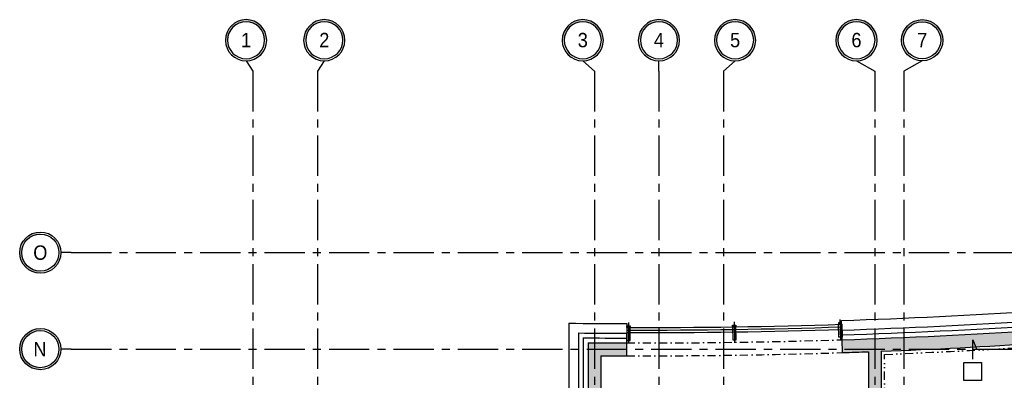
# Model space of a CAD drawing. Extents: x 41755 to 123924, y -112333 to 86187.
# Tile 219 of 256: x 99429 to 100957, y -5459 to -4899. Entities that reach past the tile are written whole.
import ezdxf
from ezdxf.enums import TextEntityAlignment as Align

# ---------------------------------------------------------------- set-up
doc = ezdxf.new("R2010")
doc.units = 0
doc.header["$LTSCALE"] = 50
for name, pattern in [('CENTER', [2, 1.25, -0.25, 0.25, -0.25]), ('CENTER2', [28.575, 19.05, -3.175, 3.175, -3.175]), ('DASHDOT', [1, 0.5, -0.25, 0, -0.25]), ('DASHED2', [0.375, 0.25, -0.125]), ('DIVIDE', [31.75, 12.7, -6.35, 0, -6.35, 0, -6.35])]:
    doc.linetypes.add(name, pattern=pattern)
doc.layers.get('0').update_dxf_attribs({"color": 101, "linetype": 'CONTINUOUS'})
for name, color, linetype in [('Ins-went', 141, 'CONTINUOUS'), ('Os-osie glowne', 1, 'CENTER'), ('Os-osie-opis', 16, 'CONTINUOUS'), ('Sc-beton', 7, 'CONTINUOUS'), ('Sc-beton-hatch', 86, 'CONTINUOUS'), ('Sc-drewno', 22, 'CONTINUOUS'), ('Sc-izolacja term-styropian', 151, 'STYROPIAN-KA'), ('Sc-nadproza kon', 5, 'DASHED2'), ('Sc-systemowe', 150, 'CONTINUOUS'), ('Suf-widok', 8, 'CONTINUOUS')]:
    doc.layers.add(name, color=color, linetype=linetype)
doc.styles.add('dwg_opis duży', font='ARIAL.TTF', dxfattribs={"width": 0.9})
doc.linetypes.add('BATTING', pattern='A,0.0001,-0.1,[134,ltypeshp.shx,S=0.1,R=0,X=-0.1,Y=0],-0.2,[134,ltypeshp.shx,S=0.1,R=180,X=0.1,Y=0],-0.1', length=0.4001)
doc.linetypes.add('STYROPIAN-KA', pattern='A,0.0001,-0.1,[135,ltypeshp.shx,S=0.1,R=0,X=-0.1,Y=0],0,[135,ltypeshp.shx,S=0.1,R=180,X=0.1,Y=0],-0.1', length=0.2001)

# ---------------------------------------------------------------- blocks, each defined once
blk = doc.blocks.new('_opis_osi_liczbowy')
blk.add_hatch(color=256).paths.add_polyline_path([(32, 32), (32, 28.8, -1), (32, -28.8), (32, -32, 1)])
for radius in [32, 28.8]:
    blk.add_circle((32, 0), radius)
at = {"style": 'dwg_opis duży', "width": 0.9}
blk.add_attdef('AXNAMEH', text='', height=22.4, rotation=90, dxfattribs=at).set_placement((32, 0), align=Align.MIDDLE_CENTER)
blk = doc.blocks.new('_opis_osi')
blk.add_hatch(color=256).paths.add_polyline_path([(32, -32), (28.8, -32, -1), (-28.8, -32), (-32, -32, 1)])
for radius in [32, 28.8]:
    blk.add_circle((0, -32), radius)
at = {"style": 'dwg_opis duży', "width": 0.9}
blk.add_attdef('AXNAMEV', text='', height=22.4, rotation=90, dxfattribs=at).set_placement((0, -32), align=Align.MIDDLE_CENTER)
blk = doc.blocks.new('A$C131B03E6')
at = {"linetype": 'CENTER2', "ltscale": 0.5}
blk.add_line((2.5, 32.6), (2.5, 0), dxfattribs=at)
at = {"ltscale": 2, "flags": 128}
for points in [[(0, 24.8), (0, 27.3), (5, 27.3), (5, 24.8), (0, 24.8)], [(0, 24.8), (0, 4.8), (5, 4.8), (5, 24.8)]]:
    blk.add_lwpolyline(points, dxfattribs=at)
blk = doc.blocks.new('_dkjhsjhkfgh')
at = {"layer": 'Ins-went', "ltscale": 2}
blk.add_lwpolyline([(1116.9, 5009.2), (1116.9, 5039.5), (1123, 5025.4)], dxfattribs=at)
blk.add_lwpolyline([(1103.1, 5004.2), (1130.8, 5004.2), (1130.8, 4976.5), (1103.1, 4976.5)], close=True, dxfattribs=at)

msp = doc.modelspace()

# ---------------------------------------------------------------- hatches: boundary and pattern name
at = {"layer": 'Sc-beton-hatch'}
h = msp.add_hatch(dxfattribs=at)
h.set_pattern_fill('ANSI33', color=256, style=0)
h.set_pattern_definition([(45, (48983.4185, 565.478), (-4.49012806, 4.49012806), []), (45, (48987.9087, 565.478), (-4.49012806, 4.49012806), [3.175, -1.5875])])
h.paths.add_polyline_path([(102400.966, -5400.641), (102380.966, -5400.641), (102380.966, -5500.641), (102330.966, -5500.641), (102330.966, -5520.641), (102380.966, -5520.641), (102380.966, -5973.641), (102400.966, -5973.641)])
h.paths.add_polyline_path([(101710.966, -5330.585), (101710.966, -5560.641), (101730.966, -5560.641), (101730.966, -5520.641), (101770.966, -5520.641), (101770.966, -5500.641), (101730.966, -5500.641), (101730.966, -5327.797, 0.0068353), (101990.084, -5287.78), (101987.07, -5268.006, -0.00840512), (101668.963, -5316.121), (101671.621, -5335.944, 0.00103514)])
h.paths.add_polyline_path([(101738.466, -5895.641), (101703.466, -5895.641), (101703.466, -5930.641), (101738.466, -5930.641)])
h.paths.add_polyline_path([(101695.966, -6277.641), (101730.966, -6277.641), (101730.966, -6242.641), (101695.966, -6242.641)])
h.paths.add_polyline_path([(102400.966, -6108.641), (102380.966, -6108.641), (102380.966, -6330.641), (102400.966, -6330.641)])
h.paths.add_polyline_path([(100985.966, -5895.641), (100950.966, -5895.641), (100950.966, -5930.641), (100985.966, -5930.641)], flags=17)
h.paths.add_polyline_path([(100765.966, -5910.641), (100765.966, -5413.927, 0.00639553), (101010.966, -5401.354), (101009.686, -5381.395, -0.00795958), (100705.366, -5396.058), (100706.01, -5416.048, 0.00104221), (100745.966, -5414.677), (100745.966, -6082.641), (100765.966, -6082.641), (100765.966, -5930.641), (100798.966, -5930.641), (100798.966, -5930.637), (100798.966, -5910.641)])
h.paths.add_polyline_path([(100310.966, -6262.641), (100410.966, -6262.641), (100410.966, -6460.641), (100430.966, -6460.641), (100430.966, -6262.641), (100765.966, -6262.641), (100765.966, -6237.641), (100745.966, -6237.641), (100745.966, -6242.641), (100330.966, -6242.641), (100330.966, -5420.801, 0.00104277), (100370.966, -5420.993), (100371.02, -5400.99, -0.0015651), (100310.966, -5400.641)])
h.paths.add_polyline_path([(100970.966, -6242.641), (100950.966, -6242.641), (100950.966, -6900.641), (100927.966, -6900.641), (100927.966, -6920.641), (100950.966, -6920.641), (100950.966, -7503.141), (100970.966, -7503.141), (100970.966, -6920.641), (101261.966, -6920.641), (101261.966, -7235.641), (101281.966, -7235.641), (101334.966, -7235.641), (101334.966, -7215.641), (101281.966, -7215.641), (101281.966, -6900.641), (100970.966, -6900.641)])
h.paths.add_polyline_path([(100410.966, -6710.641), (100430.966, -6710.641), (100430.966, -6610.641), (100410.966, -6610.641)])
h.paths.add_polyline_path([(100410.966, -6960.641), (100430.966, -6960.641), (100430.966, -6920.641), (100470.966, -6920.641), (100470.966, -6900.641), (100430.966, -6900.641), (100430.966, -6860.641), (100410.966, -6860.641)])
h.paths.add_polyline_path([(100790.966, -6920.641), (100790.966, -6900.641), (100725.966, -6900.641), (100725.966, -6920.641)])
h.paths.add_polyline_path([(101334.966, -6920.641), (101334.966, -6900.641), (101281.966, -6900.641), (101281.966, -6920.641)], flags=17)
h.paths.add_polyline_path([(101556.966, -6920.641), (101556.966, -6900.641), (101468.966, -6900.641), (101468.966, -6920.641)])
h.paths.add_polyline_path([(101710.966, -6900.641), (101690.966, -6900.641), (101690.966, -6920.641), (101710.966, -6920.641)])
h.paths.add_polyline_path([(101730.966, -6900.641), (101710.966, -6900.641), (101710.966, -6920.641), (101710.966, -7215.641), (101690.966, -7215.641), (101690.966, -7235.641), (101730.966, -7235.641)])
h.paths.add_polyline_path([(101488.966, -7215.641), (101468.966, -7215.641), (101468.966, -7235.641), (101556.966, -7235.641), (101556.966, -7215.641), (101503.966, -7215.641), (101503.966, -6920.641), (101488.966, -6920.641)])
h.paths.add_polyline_path([(102400.966, -6750.641), (102380.966, -6750.641), (102380.966, -7100.641), (102400.966, -7100.641)])
h.paths.add_polyline_path([(102400.966, -7200.641), (102380.966, -7200.641), (102380.966, -7465.641), (102400.966, -7465.641)])
h.paths.add_polyline_path([(102380.966, -7650.641), (102332.966, -7650.641), (102332.966, -7670.641), (102380.966, -7670.641), (102380.966, -8275.641), (102400.966, -8275.641), (102400.966, -7615.641), (102380.966, -7615.641)])
h.paths.add_polyline_path([(102133.966, -7650.641), (102133.966, -7670.641), (102227.966, -7670.641), (102227.966, -7650.641)])
h.paths.add_polyline_path([(101905.966, -7650.641), (101905.966, -7670.641), (102008.966, -7670.641), (102008.966, -7650.641)])
h.paths.add_polyline_path([(101710.966, -7670.641), (101710.966, -8400.641), (101685.966, -8400.641), (101685.966, -8420.641), (101730.966, -8420.641), (101730.966, -7670.641), (101770.966, -7670.641), (101770.966, -7650.641), (101227.466, -7650.641), (101227.466, -7670.641)])
h.paths.add_polyline_path([(100950.966, -7650.641), (100430.966, -7650.641), (100430.966, -7590.641), (100410.966, -7590.641), (100410.966, -7670.641), (100745.966, -7670.641), (101092.466, -7670.641), (101092.466, -7650.641), (100970.966, -7650.641), (100970.966, -7603.141), (100950.966, -7603.141)])
h.paths.add_polyline_path([(100410.966, -7440.641), (100430.966, -7440.641), (100430.966, -7397.641), (100410.966, -7397.641)])
h.paths.add_polyline_path([(100430.966, -7110.641), (100410.966, -7110.641), (100410.966, -7307.641), (100430.966, -7307.641)])
h.paths.add_polyline_path([(100745.966, -8420.641), (100765.966, -8420.641), (100765.966, -8400.641), (100410.966, -8400.641), (100410.966, -8420.641)])
h.paths.add_polyline_path([(100765.966, -8420.641), (100785.966, -8420.641), (100785.966, -8400.641), (100765.966, -8400.641)])
h.paths.add_polyline_path([(100785.966, -8400.641), (100785.966, -8420.641), (101097.466, -8420.641), (101097.466, -8400.641)])
h.paths.add_polyline_path([(101322.966, -8420.641), (101322.966, -8400.641), (101227.466, -8400.641), (101227.466, -8420.641)], flags=17)
h.paths.add_polyline_path([(101432.966, -8400.641), (101432.966, -8420.641), (101575.966, -8420.641), (101575.966, -8400.641)])
h.paths.add_polyline_path([(101950.966, -8400.641), (101950.966, -8420.641), (102028.966, -8420.641), (102028.966, -8400.641)])
h.paths.add_polyline_path([(102138.966, -8400.641), (102138.966, -8420.641), (102380.966, -8420.641), (102380.966, -8445.641), (102400.966, -8445.641), (102400.966, -8375.641), (102380.966, -8375.641), (102380.966, -8400.641)])
h.paths.add_polyline_path([(102380.966, -8568.641), (102345.966, -8568.641), (102345.966, -8875.141), (102365.966, -8875.141), (102365.966, -8588.641), (102400.966, -8588.641), (102400.966, -8545.641), (102380.966, -8545.641)])
h.paths.add_polyline_path([(102365.966, -8995.141), (102345.966, -8995.141), (102345.966, -9050.641), (101950.966, -9050.641), (101950.966, -9075.641), (102345.966, -9075.641), (102345.966, -9105.641), (102365.966, -9105.641), (102365.966, -9075.641)])
h.paths.add_polyline_path([(102400.966, -9290.641), (102365.966, -9290.641), (102365.966, -9255.641), (102345.966, -9255.641), (102345.966, -9310.641), (102380.966, -9310.641), (102380.966, -9718.141), (102380.966, -9900.641), (101730.966, -9900.641), (101730.966, -9855.641), (101710.966, -9855.641), (101710.966, -9920.641), (102380.966, -9920.641), (102380.966, -10349.912), (102380.966, -10410.641), (102400.966, -10410.641), (102400.966, -10010.641), (102400.966, -9838.141)])
h.paths.add_polyline_path([(101730.966, -9529.641), (101710.966, -9529.641), (101710.966, -9725.641), (101730.966, -9725.641)], flags=17)
h.paths.add_polyline_path([(101710.966, -9419.641), (101730.966, -9419.641), (101730.966, -8640.641), (101710.966, -8640.641), (101710.966, -9050.641), (101414.966, -9050.641), (101414.966, -9075.641), (101710.966, -9075.641)])
h.paths.add_polyline_path([(101263.966, -9050.641), (101263.966, -9075.641), (101304.966, -9075.641), (101304.966, -9050.641)])
h.paths.add_polyline_path([(101041.966, -9075.641), (101041.966, -9050.641), (100925.966, -9050.641), (100925.966, -9075.641)])
h.paths.add_polyline_path([(100825.966, -9075.641), (100825.966, -9050.641), (100530.966, -9050.641), (100530.966, -9035.641), (100510.966, -9035.641), (100510.966, -9050.641), (100270.966, -9050.641), (100270.966, -9075.641), (100510.966, -9075.641), (100510.966, -9471.141), (100530.966, -9471.141), (100530.966, -9075.641)])
h.paths.add_polyline_path([(100530.966, -8906.641), (100510.966, -8906.641), (100510.966, -8938.641), (100530.966, -8938.641)])
h.paths.add_polyline_path([(100220.966, -9075.641), (100220.966, -9050.641), (100170.966, -9050.641), (100170.966, -9075.641)])
h.paths.add_polyline_path([(100120.966, -9075.641), (100120.966, -9050.641), (100070.966, -9050.641), (100070.966, -9075.641)])
h.paths.add_polyline_path([(100020.966, -9075.641), (100020.966, -9050.641), (99970.966, -9050.641), (99970.966, -9075.641)])
h.paths.add_polyline_path([(99920.966, -9075.641), (99920.966, -9050.641), (99880.966, -9050.641), (99880.966, -9957.641), (99980.966, -9957.641), (99980.966, -9972.641), (100000.966, -9972.641), (100000.966, -9937.641), (99900.966, -9937.641), (99900.966, -9075.641)])
h.paths.add_polyline_path([(101041.966, -9396.641), (101041.966, -9378.641), (100927.966, -9378.641), (100927.966, -9396.641)])
h.paths.add_polyline_path([(100510.966, -9725.641), (100530.966, -9725.641), (100530.966, -9571.141), (100510.966, -9571.141)])
h.paths.add_polyline_path([(100000.966, -10090.641), (100000.966, -10072.641), (99980.966, -10072.641), (99980.966, -10090.641), (99780.966, -10090.641), (99780.966, -10445.641), (100510.966, -10445.641), (100510.966, -10485.641), (100530.966, -10485.641), (100530.966, -10445.641), (100580.966, -10445.641), (100580.966, -10425.641), (100530.966, -10425.641), (100530.966, -10270.641), (100510.966, -10270.641), (100510.966, -10425.641), (99800.966, -10425.641), (99800.966, -10110.641), (100510.966, -10110.641), (100510.966, -10120.641), (100530.966, -10120.641), (100530.966, -9855.641), (100510.966, -9855.641), (100510.966, -10090.641)])
h.paths.add_polyline_path([(100970.966, -9920.641), (101087.466, -9920.641), (101087.466, -9900.641), (100750.966, -9900.641), (100750.966, -9920.641), (100950.966, -9920.641), (100950.966, -10425.641), (100730.966, -10425.641), (100730.966, -10445.641), (100790.966, -10445.641), (100790.966, -10485.641), (100810.966, -10485.641), (100810.966, -10445.641), (101070.966, -10445.641), (101070.966, -10425.641), (100970.966, -10425.641)])
h.paths.add_polyline_path([(101197.466, -9900.641), (101197.466, -9920.641), (101261.966, -9920.641), (101261.966, -10425.641), (101220.966, -10425.641), (101220.966, -10445.641), (101802.966, -10445.641), (101802.966, -10425.641), (101281.966, -10425.641), (101281.966, -9900.641)])
h.paths.add_polyline_path([(102365.966, -10445.641), (102365.966, -10425.641), (102320.966, -10425.641), (102320.966, -10445.641)])
h.paths.add_polyline_path([(102383.466, -10428.141), (102365.966, -10445.641), (102400.966, -10445.641)])
h.paths.add_polyline_path([(102365.966, -10410.641), (102365.966, -10445.641), (102383.466, -10428.141)])
h.paths.add_polyline_path([(102365.966, -10410.641), (102383.466, -10428.141), (102400.966, -10410.641)])
h.paths.add_polyline_path([(102400.966, -10410.641), (102383.466, -10428.141), (102400.966, -10445.641)])

# ---------------------------------------------------------------- linework, layer by layer
at = {"layer": 'Os-osie glowne'}
for points in [[(99790.966, -4978.641), (99790.966, -10955.641)], [(99890.966, -4978.641), (99890.966, -10955.641)], [(100320.966, -4978.641), (100320.966, -10955.641)], [(100420.966, -4978.641), (100420.966, -10955.641)], [(100520.966, -4978.641), (100520.966, -11025.641)], [(100755.966, -4978.641), (100755.966, -11025.641)], [(100800.966, -4978.641), (100800.966, -10955.641)], [(99508.966, -5260.641), (111775.966, -5260.641)], [(99508.966, -5410.641), (111775.966, -5410.641)]]:
    msp.add_lwpolyline(points, dxfattribs=at)
at = {"layer": 'Os-osie-opis'}
for points in [[(99780.306, -4962.641), (99790.966, -4978.641)], [(99901.626, -4962.641), (99890.966, -4978.641)], [(100302.77, -4962.641), (100320.966, -4978.641)], [(100420.966, -4978.641), (100420.966, -4962.641)], [(100539.162, -4962.641), (100520.966, -4978.641)], [(100727.484, -4962.641), (100755.966, -4978.641)], [(100829.453, -4962.641), (100800.966, -4978.641)], [(99508.966, -5260.641), (99492.966, -5260.641)], [(99508.966, -5410.641), (99492.966, -5410.641)]]:
    msp.add_lwpolyline(points, dxfattribs=at)
at = {"layer": 'Sc-beton'}
for points in [[(100310.966, -5400.641), (100310.966, -6262.641)], [(100370.966, -5420.993), (100371.02, -5400.993)], [(100706.01, -5416.048), (100705.366, -5396.058)], [(100330.966, -5420.801), (100330.966, -6242.641)], [(100745.966, -5414.677), (100745.966, -6082.641)], [(100765.966, -5413.927), (100765.966, -5910.641)]]:
    msp.add_lwpolyline(points, dxfattribs=at)
for centre, radius, start, end in [((100396.995, 4168.959), 9569.987, 271.8465418, 273.6707037), ((100396.656, 4191.914), 9592.939, 269.4881948, 269.8468879), ((100396.994, 4168.972), 9590, 272.2049803, 273.6707074), ((100396.994, 4168.972), 9590, 269.6055108, 269.844495), ((100396.994, 4168.972), 9590, 271.8465479, 272.0854058)]:
    msp.add_arc(centre, radius, start, end, dxfattribs=at)
at = {"layer": 'Sc-drewno'}
for points in [[(100280.966, -5370.324), (100280.966, -6292.641)], [(100371.1, -5370.99), (100371.06, -5385.99)], [(100704.882, -5381.066), (100704.399, -5366.074)]]:
    msp.add_lwpolyline(points, dxfattribs=at)
for centre, radius, start, end in [((100396.995, 4168.959), 9539.987, 271.8465418, 273.6707037), ((100396.656, 4191.914), 9562.939, 269.3068359, 269.8468879)]:
    msp.add_arc(centre, radius, start, end, dxfattribs=at)
at = {"layer": 'Sc-izolacja term-styropian', "linetype": 'ByBlock'}
for points in [[(100295.966, -5385.495), (100295.966, -6277.641)], [(100371.02, -5400.99), (100371.06, -5385.99)], [(100705.366, -5396.058), (100704.882, -5381.066)]]:
    msp.add_lwpolyline(points, dxfattribs=at)
at = {"layer": 'Sc-izolacja term-styropian', "linetype": 'BATTING', "ltscale": 0.35}
msp.add_lwpolyline([(100303.466, -5393.071), (100303.466, -6270.141)], dxfattribs=at)
at = {"layer": 'Sc-izolacja term-styropian', "linetype": 'ByBlock'}
for centre, radius, start, end in [((100396.995, 4168.959), 9554.987, 271.8465418, 273.6707037), ((100396.656, 4191.914), 9577.939, 269.3976581, 269.8468879)]:
    msp.add_arc(centre, radius, start, end, dxfattribs=at)
at = {"layer": 'Sc-izolacja term-styropian', "linetype": 'BATTING', "ltscale": 0.35}
for centre, radius, start, end in [((100396.995, 4168.959), 9562.487, 271.8465418, 273.6707037), ((100396.656, 4191.914), 9585.439, 269.442962, 269.8468879)]:
    msp.add_arc(centre, radius, start, end, dxfattribs=at)
at = {"layer": 'Sc-nadproza kon', "linetype": 'DASHDOT', "ltscale": 0.5}
for centre, radius, start, end in [((100397.06, 4166.153), 9567.181, 269.8440538, 271.8466966), ((100397.002, 4168.117), 9589.145, 269.8444318, 271.8466632)]:
    msp.add_arc(centre, radius, start, end, dxfattribs=at)
at = {"layer": 'Sc-systemowe', "ltscale": 2}
for radius in [9547.181, 9543.181, 9551.181]:
    msp.add_arc((100397.06, 4166.153), radius, 269.8440538, 271.8466966, dxfattribs=at)
at = {"layer": 'Suf-widok', "linetype": 'DIVIDE', "ltscale": 0.02}
msp.add_lwpolyline([(100770.966, -6237.641), (100770.966, -6237.641), (100770.966, -6082.548), (100803.966, -6082.548), (100803.966, -5935.637), (100990.966, -5935.641), (100990.966, -5890.641), (100945.966, -5890.641), (100945.966, -5905.728), (100770.966, -5905.644), (100770.966, -5418.737, 0.02447075), (101705.966, -5336.322), (101705.966, -5890.641), (101698.466, -5890.641), (101698.466, -5935.641), (101705.966, -5935.641), (101705.966, -6237.641)], format="xyb", close=True, dxfattribs=at)

# ---------------------------------------------------------------- block references
msp.add_blockref('_dkjhsjhkfgh', (99790.966, -10435.641))
at = {"layer": 'Os-osie-opis'}
ref = msp.add_blockref('_opis_osi_liczbowy', (99780.306, -4962.641), dxfattribs=dict(at, xscale=-1, rotation=270))
ref.add_attrib('AXNAMEH', '1', dxfattribs={"layer": '0', "height": 22.4, "style": 'dwg_opis duży', "width": 0.9}).set_placement((99780.306, -4930.351), align=Align.MIDDLE_CENTER)
ref = msp.add_blockref('_opis_osi_liczbowy', (99901.626, -4962.641), dxfattribs=dict(at, xscale=-1, rotation=270))
ref.add_attrib('AXNAMEH', '2', dxfattribs={"layer": '0', "height": 22.4, "style": 'dwg_opis duży', "width": 0.9}).set_placement((99901.626, -4930.351), align=Align.MIDDLE_CENTER)
ref = msp.add_blockref('_opis_osi_liczbowy', (100302.77, -4962.641), dxfattribs=dict(at, xscale=-1, rotation=270))
ref.add_attrib('AXNAMEH', '3', dxfattribs={"layer": '0', "height": 22.4, "style": 'dwg_opis duży', "width": 0.9}).set_placement((100302.77, -4930.351), align=Align.MIDDLE_CENTER)
ref = msp.add_blockref('_opis_osi_liczbowy', (100420.966, -4962.641), dxfattribs=dict(at, xscale=-1, rotation=270))
ref.add_attrib('AXNAMEH', '4', dxfattribs={"layer": '0', "height": 22.4, "style": 'dwg_opis duży', "width": 0.9}).set_placement((100420.966, -4930.351), align=Align.MIDDLE_CENTER)
ref = msp.add_blockref('_opis_osi_liczbowy', (100539.162, -4962.641), dxfattribs=dict(at, xscale=-1, rotation=270))
ref.add_attrib('AXNAMEH', '5', dxfattribs={"layer": '0', "height": 22.4, "style": 'dwg_opis duży', "width": 0.9}).set_placement((100539.162, -4930.351), align=Align.MIDDLE_CENTER)
ref = msp.add_blockref('_opis_osi_liczbowy', (100727.484, -4962.641), dxfattribs=dict(at, xscale=-1, rotation=270))
ref.add_attrib('AXNAMEH', '6', dxfattribs={"layer": '0', "height": 22.4, "style": 'dwg_opis duży', "width": 0.9}).set_placement((100727.484, -4930.351), align=Align.MIDDLE_CENTER)
ref = msp.add_blockref('_opis_osi_liczbowy', (100829.453, -4962.641), dxfattribs=dict(at, rotation=89.99999999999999))
ref.add_attrib('AXNAMEH', '7', dxfattribs={"layer": '0', "height": 22.4, "style": 'dwg_opis duży', "width": 0.9}).set_placement((100829.563, -4930.351), align=Align.MIDDLE_CENTER)
at = {"layer": 'Os-osie-opis', "rotation": 270}
msp.add_blockref('_opis_osi', (99492.966, -5260.641), dxfattribs=at).add_auto_attribs({'AXNAMEV': 'O'})
at = {"layer": 'Os-osie-opis'}
ref = msp.add_blockref('_opis_osi', (99492.966, -5410.641), dxfattribs=dict(at, rotation=270))
ref.add_attrib('AXNAMEV', 'N', dxfattribs={"layer": '0', "height": 22.4, "style": 'dwg_opis duży', "width": 0.9}).set_placement((99460.402, -5410.641), align=Align.MIDDLE_CENTER)
at = {"layer": 'Sc-systemowe', "ltscale": 2}
for p, rotation in [((100371.084, -5401.791), 5.846764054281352e-08), ((100535.727, -5400.822), 0.8455479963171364)]:
    msp.add_blockref('A$C131B03E6', p, dxfattribs=dict(at, rotation=rotation))
at = {"layer": 'Sc-systemowe', "ltscale": 2, "xscale": -1, "rotation": 1.846541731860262}
msp.add_blockref('A$C131B03E6', (100705.391, -5396.857), dxfattribs=at)

doc.saveas('drawing.dxf')
